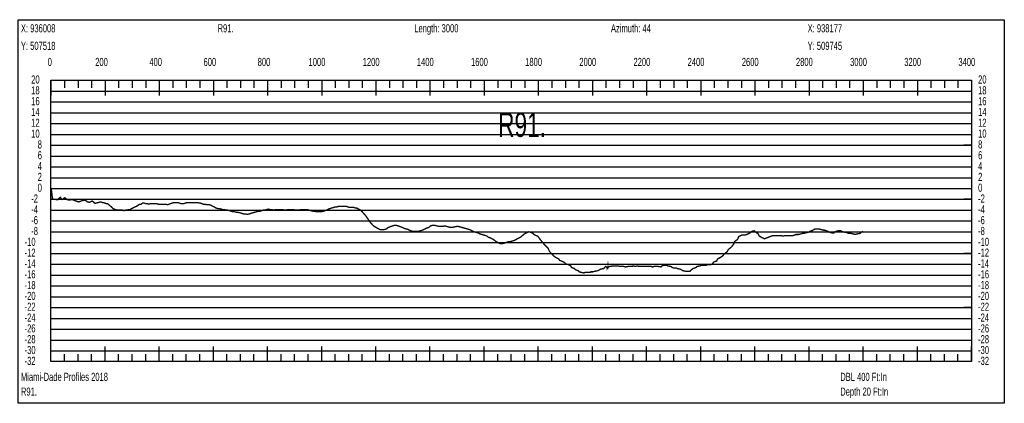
# Model space of a CAD drawing. Header units: inches. Extents: x 471865 to 538526, y 1054316 to 1102451.
# Tile 86 of 114: x 520524 to 524161, y 1067549 to 1068967. Entities that reach past the tile are written whole.
import ezdxf

# ---------------------------------------------------------------- set-up
doc = ezdxf.new("R2010")
doc.units = ezdxf.units.IN
doc.header["$MEASUREMENT"] = 0
for name, color, linetype in [('LABELS', 7, 'Continuous'), ('X_Gr1', 7, 'Continuous'), ('XSECTION', 7, 'Continuous')]:
    doc.layers.add(name, color=color, linetype=linetype)
doc.styles.get("Standard").update_dxf_attribs({"font": 'arial.ttf'})

msp = doc.modelspace()

# ---------------------------------------------------------------- linework, layer by layer
at = {"layer": 'X_Gr1', "color": 6, "linetype": 'Continuous', "lineweight": 18, "true_color": 0xff00ff, "transparency": 33554687, "const_width": 5}
msp.add_lwpolyline([(520640.6, 1068343.4), (520640.6, 1068343.4), (520645.4, 1068305.2), (520654.6, 1068303), (520665.6, 1068301.9), (520673.4, 1068311), (520680.6, 1068303), (520691.3, 1068309.4), (520700, 1068301.8), (520708.9, 1068301), (520718.4, 1068302.5), (520731.6, 1068297.2), (520742.5, 1068293.9), (520755.7, 1068299), (520765.6, 1068300.6), (520775.4, 1068293.7), (520782.5, 1068292.4), (520792.2, 1068297.4), (520802.7, 1068288.3), (520808.1, 1068289.9), (520813.6, 1068291.4), (520819, 1068292.9), (520820.6, 1068293.4), (520825.1, 1068293.4), (520829.7, 1068291.4), (520834.4, 1068291.4), (520839, 1068289.4), (520843.7, 1068287.4), (520848.5, 1068287.4), (520853.3, 1068283.4), (520858.3, 1068279.4), (520863.2, 1068275.4), (520868.2, 1068269.4), (520873.1, 1068267.4), (520878.2, 1068265.4), (520883.3, 1068263.4), (520888.5, 1068263.4), (520893.6, 1068263.4), (520898.8, 1068263.4), (520904.1, 1068263.4), (520909.6, 1068261.4), (520915, 1068263.4), (520920.6, 1068263.4), (520926.1, 1068265.4), (520931.8, 1068265.4), (520937.6, 1068269.4), (520943.5, 1068272.1), (520949.4, 1068274.8), (520955.2, 1068277.4), (520961.1, 1068281.4), (520967, 1068285.4), (520972.8, 1068285.4), (520978.4, 1068289.4), (520984.1, 1068289.4), (520989.9, 1068287.4), (520995.7, 1068287.4), (521001.5, 1068285.4), (521007.3, 1068287.4), (521013.1, 1068287.4), (521018.9, 1068287.4), (521024.6, 1068287.4), (521030.2, 1068287.4), (521035.7, 1068285.4), (521041.3, 1068285.4), (521047, 1068285.4), (521052.8, 1068285.4), (521058.7, 1068285.4), (521064.5, 1068285.4), (521070.3, 1068283.4), (521075.9, 1068285.4), (521081.5, 1068287.4), (521087.1, 1068289.4), (521092.6, 1068291.4), (521098.2, 1068291.4), (521103.6, 1068291.4), (521109.1, 1068291.4), (521114.5, 1068289.4), (521120, 1068287.4), (521125.4, 1068287.4), (521130.8, 1068287.4), (521136.1, 1068289.4), (521141.1, 1068291.4), (521146.2, 1068291.4), (521151.2, 1068291.4), (521156.2, 1068291.4), (521161.3, 1068291.4), (521166.4, 1068291.4), (521171.4, 1068291.4), (521176.6, 1068291.4), (521181.7, 1068291.4), (521186.9, 1068289.4), (521192, 1068289.4), (521197.2, 1068287.4), (521202.5, 1068285.4), (521208.2, 1068285.4), (521214, 1068283.4), (521219.6, 1068283.4), (521225.2, 1068283.4), (521231.2, 1068281.4), (521237.1, 1068277.4), (521243.1, 1068275.4), (521249, 1068271.4), (521255.1, 1068269.4), (521261.5, 1068269.4), (521267.9, 1068267.4), (521274.3, 1068265.4), (521280.4, 1068265.4), (521286.6, 1068263.4), (521292.9, 1068263.4), (521299.2, 1068261.4), (521305.5, 1068259.4), (521311.9, 1068257.4), (521318.6, 1068257.4), (521325.3, 1068255.4), (521331.8, 1068255.4), (521338.2, 1068253.4), (521344.8, 1068251.4), (521351.7, 1068249.4), (521358.5, 1068249.4), (521365, 1068247.4), (521371.6, 1068249.4), (521378, 1068251.4), (521384.5, 1068253.4), (521391.1, 1068255.4), (521397.9, 1068257.4), (521404.8, 1068259.4), (521411.3, 1068259.4), (521417.6, 1068261.4), (521423.8, 1068263.4), (521429.9, 1068263.4), (521436, 1068265.4), (521442.4, 1068267.4), (521448.9, 1068265.4), (521455.7, 1068265.4), (521462.2, 1068263.4), (521468.8, 1068265.4), (521475.3, 1068265.4), (521481.9, 1068265.4), (521488.5, 1068265.4), (521495, 1068265.4), (521501.6, 1068263.4), (521508.2, 1068263.4), (521514.9, 1068265.4), (521521.7, 1068265.4), (521528.5, 1068265.4), (521535.4, 1068265.4), (521542.2, 1068263.4), (521548.9, 1068263.4), (521555.5, 1068263.4), (521561.9, 1068265.4), (521568.4, 1068265.4), (521574.8, 1068265.4), (521581.1, 1068265.4), (521587.4, 1068265.4), (521593.8, 1068263.4), (521600.4, 1068261.4), (521607.1, 1068259.4), (521613.5, 1068259.4), (521619.8, 1068257.4), (521626, 1068257.4), (521632.3, 1068257.4), (521638.6, 1068257.4), (521645.1, 1068259.4), (521651.7, 1068261.4), (521658.1, 1068263.4), (521664.5, 1068267.4), (521670.9, 1068269.4), (521677.2, 1068271.4), (521683.6, 1068273.4), (521689.8, 1068275.4), (521695.8, 1068275.4), (521701.7, 1068277.4), (521707.5, 1068277.4), (521713.3, 1068277.4), (521718.9, 1068277.4), (521724.9, 1068277.4), (521730.8, 1068277.4), (521736.4, 1068275.4), (521741.9, 1068273.4), (521747.4, 1068273.4), (521752.9, 1068273.4), (521758.5, 1068273.4), (521763.9, 1068271.4), (521769.3, 1068271.4), (521774.7, 1068267.4), (521780.3, 1068265.4), (521785.8, 1068261.4), (521791.1, 1068255.4), (521796.3, 1068249.4), (521801.7, 1068243.4), (521807.4, 1068235.4), (521813.8, 1068225.4), (521820.3, 1068217.4), (521826.9, 1068209.4), (521833.6, 1068203.4), (521840.6, 1068199.4), (521847.6, 1068195.4), (521854.8, 1068191.4), (521862.3, 1068191.4), (521870.1, 1068191.4), (521877.8, 1068193.4), (521885.4, 1068199.4), (521891.3, 1068201.5), (521897.2, 1068203.6), (521903, 1068205.7), (521907.9, 1068207.4), (521908.9, 1068207.4), (521914.7, 1068207.4), (521914.9, 1068207.4), (521920.6, 1068205.4), (521926.5, 1068203.4), (521932.3, 1068201.4), (521938, 1068199.4), (521946, 1068195.4), (521953.4, 1068193.4), (521960.5, 1068191.4), (521967.9, 1068187.4), (521975.8, 1068185.4), (521983.4, 1068185.4), (521990.6, 1068185.4), (521997.6, 1068185.4), (522004.7, 1068187.4), (522012.3, 1068189.4), (522020.1, 1068193.4), (522027.9, 1068197.4), (522035.1, 1068199.4), (522041.8, 1068205.4), (522048.8, 1068207.4), (522056.3, 1068207.4), (522064.3, 1068205.4), (522072.4, 1068203.4), (522080, 1068203.4), (522087.1, 1068203.4), (522093.9, 1068205.4), (522100.8, 1068203.4), (522107.8, 1068201.4), (522114.7, 1068199.4), (522121.8, 1068199.4), (522128.8, 1068201.4), (522139.8, 1068203.4), (522143.6, 1068203.4), (522151, 1068201.4), (522158.3, 1068199.4), (522165.2, 1068197.4), (522172.2, 1068195.4), (522179.3, 1068193.4), (522186.7, 1068191.4), (522194.7, 1068187.4), (522202.5, 1068183.4), (522209.9, 1068181.4), (522217.1, 1068179.4), (522224.4, 1068175.4), (522231.9, 1068173.4), (522239.2, 1068171.4), (522250.7, 1068167.4), (522254.5, 1068163.4), (522262, 1068161.4), (522269.2, 1068157.4), (522276.2, 1068153.4), (522283.4, 1068147.4), (522291.2, 1068143.4), (522299.2, 1068139.4), (522306.8, 1068139.4), (522313.8, 1068141.4), (522325, 1068145.4), (522329.1, 1068147.4), (522337, 1068147.4), (522344.2, 1068149.4), (522351.1, 1068151.4), (522358.3, 1068155.4), (522366, 1068159.4), (522373.7, 1068163.4), (522381, 1068169.4), (522388.1, 1068175.4), (522399.6, 1068181.4), (522403.8, 1068183.4), (522411.9, 1068181.4), (522419.5, 1068177.4), (522426.5, 1068171.4), (522437.5, 1068167.4), (522441.6, 1068161.4), (522449.6, 1068151.4), (522457.5, 1068141.4), (522465.1, 1068133.4), (522476.5, 1068121.4), (522480.3, 1068111.4), (522487.7, 1068103.4), (522495, 1068095.4), (522502.6, 1068089.4), (522514.7, 1068083.4), (522518.5, 1068077.4), (522526, 1068075.4), (522536.9, 1068069.4), (522540.7, 1068065.4), (522551.9, 1068061.4), (522559, 1068057.4), (522562.4, 1068051.4), (522572.7, 1068047.4), (522576.4, 1068043.4), (522587.5, 1068039.4), (522591, 1068035.4), (522597.9, 1068033.4), (522608.5, 1068031.4), (522612.2, 1068033.4), (522623.5, 1068033.4), (522630.4, 1068033.4), (522633.9, 1068035.4), (522641, 1068035.4), (522648.2, 1068037.4), (522659.1, 1068039.4), (522662.9, 1068041.4), (522670, 1068045.4), (522680.5, 1068047.4), (522684.3, 1068051.4), (522688.2, 1068055.4), (522688.9, 1068055.4), (522690.9, 1068053.4), (522691.6, 1068053.4), (522692.8, 1068051.4), (522694.1, 1068051.4), (522694.5, 1068047.4), (522695.5, 1068053.4), (522695.6, 1068047.4), (522695.8, 1068047.4), (522696, 1068053.4), (522696.1, 1068053.4), (522696.1, 1068051.4), (522696.1, 1068047.4), (522696.2, 1068051.4), (522702.7, 1068055.4), (522706.3, 1068055.4), (522716.5, 1068057.4), (522719.9, 1068057.4), (522730.4, 1068057.4), (522734, 1068057.4), (522740.8, 1068055.4), (522750.9, 1068055.4), (522754.6, 1068055.4), (522761.8, 1068053.4), (522771.8, 1068055.4), (522775.4, 1068055.4), (522786.4, 1068055.4), (522790, 1068057.4), (522796.8, 1068055.4), (522806.9, 1068057.4), (522810.7, 1068055.4), (522821.9, 1068055.4), (522825.4, 1068055.4), (522832, 1068055.4), (522839, 1068055.4), (522846.3, 1068055.4), (522856.9, 1068055.4), (522860.5, 1068053.4), (522867.8, 1068055.4), (522878.7, 1068055.4), (522882.2, 1068055.4), (522892.8, 1068053.4), (522896.3, 1068057.4), (522903.4, 1068059.4), (522914.1, 1068059.4), (522917.7, 1068057.4), (522928.3, 1068055.4), (522931.9, 1068053.4), (522939, 1068049.4), (522949.5, 1068049.4), (522952.9, 1068047.4), (522963.5, 1068045.4), (522967.2, 1068043.4), (522974.4, 1068039.4), (522985.2, 1068037.4), (522988.7, 1068037.4), (522999.4, 1068037.4), (523003.2, 1068041.4), (523010.8, 1068047.4), (523022, 1068051.4), (523025.7, 1068055.4), (523036.7, 1068057.4), (523040.5, 1068059.4), (523048.2, 1068059.4), (523059.8, 1068059.4), (523063.6, 1068061.4), (523075.3, 1068061.4), (523083.3, 1068065.4), (523087.1, 1068071.4), (523098.4, 1068075.4), (523102.1, 1068083.4), (523113.9, 1068089.4), (523121.9, 1068095.4), (523125.8, 1068101.4), (523137.1, 1068109.4), (523141, 1068117.4), (523152.9, 1068127.4), (523160.9, 1068137.4), (523164.7, 1068147.4), (523175.7, 1068155.4), (523179.6, 1068165.4), (523191.3, 1068171.4), (523195.4, 1068171.4), (523203.3, 1068171.4), (523214.3, 1068175.4), (523221.6, 1068179.4), (523229.4, 1068185.4), (523237.3, 1068187.4), (523241.1, 1068183.4), (523252, 1068175.4), (523255.8, 1068167.4), (523267.4, 1068161.4), (523275.4, 1068157.4), (523279.3, 1068159.4), (523290.5, 1068163.4), (523294.3, 1068165.4), (523305.5, 1068169.4), (523312.9, 1068169.4), (523316.8, 1068169.4), (523328.3, 1068169.4), (523335.8, 1068169.4), (523343.2, 1068167.4), (523350.5, 1068169.4), (523354.3, 1068169.4), (523365.4, 1068169.4), (523372.7, 1068169.4), (523379.7, 1068169.4), (523386.7, 1068171.4), (523390.4, 1068173.4), (523401.3, 1068173.4), (523408.3, 1068175.4), (523415.1, 1068177.4), (523422, 1068177.4), (523425.6, 1068179.4), (523436.3, 1068181.4), (523443.4, 1068185.4), (523450.5, 1068187.4), (523457.5, 1068191.4), (523460.8, 1068193.4), (523471, 1068193.4), (523478.2, 1068193.4), (523485.2, 1068191.4), (523492.5, 1068189.4), (523496.4, 1068189.4), (523508.4, 1068185.4), (523516.3, 1068181.4), (523524, 1068179.4), (523531.9, 1068179.4), (523535.7, 1068183.4), (523547.4, 1068187.4), (523555.5, 1068187.4), (523559.7, 1068185.4), (523571.9, 1068181.4), (523575.6, 1068181.4), (523586.9, 1068177.4), (523595.1, 1068177.4), (523603.4, 1068175.4), (523611.6, 1068173.4), (523615.7, 1068175.4), (523627.9, 1068177.4), (523632, 1068181.4), (523639.6, 1068185.2)], dxfattribs=at)
at = {"layer": 'XSECTION', "color": 18, "linetype": 'Continuous', "true_color": 0x000000}
for points in [[(520518.4, 1068967.4), (524160.8, 1068967.4), (524160.8, 1067549.4), (520518.4, 1067549.4), (520518.4, 1068967.4)], [(520639.6, 1068743.4), (524039.6, 1068743.4), (524039.6, 1067703.4), (520639.6, 1067703.4), (520639.6, 1068743.4)], [(520639.6, 1068743.4), (520639.6, 1068687)], [(520639.6, 1068743.4), (520639.6, 1068687)], [(520639.6, 1068743.4), (520639.6, 1068715.4)], [(520639.6, 1068743.4), (520639.6, 1068715.4)], [(520689.6, 1068743.4), (520689.6, 1068715.4)], [(520739.6, 1068743.4), (520739.6, 1068715.4)], [(520789.6, 1068743.4), (520789.6, 1068715.4)], [(520839.6, 1068743.4), (520839.6, 1068687)], [(520839.6, 1068743.4), (520839.6, 1068715.4)], [(520889.6, 1068743.4), (520889.6, 1068715.4)], [(520939.6, 1068743.4), (520939.6, 1068715.4)], [(520989.6, 1068743.4), (520989.6, 1068715.4)], [(521039.6, 1068743.4), (521039.6, 1068687)], [(521039.6, 1068743.4), (521039.6, 1068715.4)], [(521089.6, 1068743.4), (521089.6, 1068715.4)], [(521139.6, 1068743.4), (521139.6, 1068715.4)], [(521189.6, 1068743.4), (521189.6, 1068715.4)], [(521239.6, 1068743.4), (521239.6, 1068687)], [(521239.6, 1068743.4), (521239.6, 1068715.4)], [(521289.6, 1068743.4), (521289.6, 1068715.4)], [(521339.6, 1068743.4), (521339.6, 1068715.4)], [(521389.6, 1068743.4), (521389.6, 1068715.4)], [(521439.6, 1068743.4), (521439.6, 1068687)], [(521439.6, 1068743.4), (521439.6, 1068715.4)], [(521489.6, 1068743.4), (521489.6, 1068715.4)], [(521539.6, 1068743.4), (521539.6, 1068715.4)], [(521589.6, 1068743.4), (521589.6, 1068715.4)], [(521639.6, 1068743.4), (521639.6, 1068687)], [(521639.6, 1068743.4), (521639.6, 1068715.4)], [(521689.6, 1068743.4), (521689.6, 1068715.4)], [(521739.6, 1068743.4), (521739.6, 1068715.4)], [(521789.6, 1068743.4), (521789.6, 1068715.4)], [(521839.6, 1068743.4), (521839.6, 1068687)], [(521839.6, 1068743.4), (521839.6, 1068715.4)], [(521889.6, 1068743.4), (521889.6, 1068715.4)], [(521939.6, 1068743.4), (521939.6, 1068715.4)], [(521989.6, 1068743.4), (521989.6, 1068715.4)], [(522039.6, 1068743.4), (522039.6, 1068687)], [(522039.6, 1068743.4), (522039.6, 1068715.4)], [(522089.6, 1068743.4), (522089.6, 1068715.4)], [(522139.6, 1068743.4), (522139.6, 1068715.4)], [(522189.6, 1068743.4), (522189.6, 1068715.4)], [(522239.6, 1068743.4), (522239.6, 1068687)], [(522239.6, 1068743.4), (522239.6, 1068715.4)], [(522289.6, 1068743.4), (522289.6, 1068715.4)], [(522339.6, 1068743.4), (522339.6, 1068715.4)], [(522389.6, 1068743.4), (522389.6, 1068715.4)], [(522439.6, 1068743.4), (522439.6, 1068687)], [(522439.6, 1068743.4), (522439.6, 1068715.4)], [(522489.6, 1068743.4), (522489.6, 1068715.4)], [(522539.6, 1068743.4), (522539.6, 1068715.4)], [(522589.6, 1068743.4), (522589.6, 1068715.4)], [(522639.6, 1068743.4), (522639.6, 1068687)], [(522639.6, 1068743.4), (522639.6, 1068715.4)], [(522689.6, 1068743.4), (522689.6, 1068715.4)], [(522739.6, 1068743.4), (522739.6, 1068715.4)], [(522789.6, 1068743.4), (522789.6, 1068715.4)], [(522839.6, 1068743.4), (522839.6, 1068687)], [(522839.6, 1068743.4), (522839.6, 1068715.4)], [(522889.6, 1068743.4), (522889.6, 1068715.4)], [(522939.6, 1068743.4), (522939.6, 1068715.4)], [(522989.6, 1068743.4), (522989.6, 1068715.4)], [(523039.6, 1068743.4), (523039.6, 1068687)], [(523039.6, 1068743.4), (523039.6, 1068715.4)], [(523089.6, 1068743.4), (523089.6, 1068715.4)], [(523139.6, 1068743.4), (523139.6, 1068715.4)], [(523189.6, 1068743.4), (523189.6, 1068715.4)], [(523239.6, 1068743.4), (523239.6, 1068687)], [(523239.6, 1068743.4), (523239.6, 1068715.4)], [(523289.6, 1068743.4), (523289.6, 1068715.4)], [(523339.6, 1068743.4), (523339.6, 1068715.4)], [(523389.6, 1068743.4), (523389.6, 1068715.4)], [(523439.6, 1068743.4), (523439.6, 1068687)], [(523439.6, 1068743.4), (523439.6, 1068715.4)], [(523489.6, 1068743.4), (523489.6, 1068715.4)], [(523539.6, 1068743.4), (523539.6, 1068715.4)], [(523589.6, 1068743.4), (523589.6, 1068715.4)], [(523639.6, 1068743.4), (523639.6, 1068687)], [(523639.6, 1068743.4), (523639.6, 1068715.4)], [(523689.6, 1068743.4), (523689.6, 1068715.4)], [(523739.6, 1068743.4), (523739.6, 1068715.4)], [(523789.6, 1068743.4), (523789.6, 1068715.4)], [(523839.6, 1068743.4), (523839.6, 1068687)], [(523839.6, 1068743.4), (523839.6, 1068715.4)], [(523889.6, 1068743.4), (523889.6, 1068715.4)], [(523939.6, 1068743.4), (523939.6, 1068715.4)], [(523989.6, 1068743.4), (523989.6, 1068715.4)], [(524039.6, 1068743.4), (524039.6, 1068687)], [(524039.6, 1068743.4), (524039.6, 1068715.4)], [(520639.6, 1068503.4), (520667.6, 1068503.4)], [(524039.6, 1068503.4), (524011.6, 1068503.4)], [(520639.6, 1068303.4), (520667.6, 1068303.4)], [(524039.6, 1068303.4), (524011.6, 1068303.4)], [(520639.6, 1068103.4), (520667.6, 1068103.4)], [(524039.6, 1068103.4), (524011.6, 1068103.4)], [(520639.6, 1067903.4), (520667.6, 1067903.4)], [(524039.6, 1067903.4), (524011.6, 1067903.4)], [(520639.6, 1067703.4), (520639.6, 1067759.8)], [(520639.6, 1067703.4), (520639.6, 1067759.8)], [(520639.6, 1067703.4), (520639.6, 1067731.4)], [(520639.6, 1067703.4), (520639.6, 1067731.4)], [(520689.6, 1067703.4), (520689.6, 1067731.4)], [(520739.6, 1067703.4), (520739.6, 1067731.4)], [(520789.6, 1067703.4), (520789.6, 1067731.4)], [(520839.6, 1067703.4), (520839.6, 1067759.8)], [(520839.6, 1067703.4), (520839.6, 1067731.4)], [(520889.6, 1067703.4), (520889.6, 1067731.4)], [(520939.6, 1067703.4), (520939.6, 1067731.4)], [(520989.6, 1067703.4), (520989.6, 1067731.4)], [(521039.6, 1067703.4), (521039.6, 1067759.8)], [(521039.6, 1067703.4), (521039.6, 1067731.4)], [(521089.6, 1067703.4), (521089.6, 1067731.4)], [(521139.6, 1067703.4), (521139.6, 1067731.4)], [(521189.6, 1067703.4), (521189.6, 1067731.4)], [(521239.6, 1067703.4), (521239.6, 1067759.8)], [(521239.6, 1067703.4), (521239.6, 1067731.4)], [(521289.6, 1067703.4), (521289.6, 1067731.4)], [(521339.6, 1067703.4), (521339.6, 1067731.4)], [(521389.6, 1067703.4), (521389.6, 1067731.4)], [(521439.6, 1067703.4), (521439.6, 1067759.8)], [(521439.6, 1067703.4), (521439.6, 1067731.4)], [(521489.6, 1067703.4), (521489.6, 1067731.4)], [(521539.6, 1067703.4), (521539.6, 1067731.4)], [(521589.6, 1067703.4), (521589.6, 1067731.4)], [(521639.6, 1067703.4), (521639.6, 1067759.8)], [(521639.6, 1067703.4), (521639.6, 1067731.4)], [(521689.6, 1067703.4), (521689.6, 1067731.4)], [(521739.6, 1067703.4), (521739.6, 1067731.4)], [(521789.6, 1067703.4), (521789.6, 1067731.4)], [(521839.6, 1067703.4), (521839.6, 1067759.8)], [(521839.6, 1067703.4), (521839.6, 1067731.4)], [(521889.6, 1067703.4), (521889.6, 1067731.4)], [(521939.6, 1067703.4), (521939.6, 1067731.4)], [(521989.6, 1067703.4), (521989.6, 1067731.4)], [(522039.6, 1067703.4), (522039.6, 1067759.8)], [(522039.6, 1067703.4), (522039.6, 1067731.4)], [(522089.6, 1067703.4), (522089.6, 1067731.4)], [(522139.6, 1067703.4), (522139.6, 1067731.4)], [(522189.6, 1067703.4), (522189.6, 1067731.4)], [(522239.6, 1067703.4), (522239.6, 1067759.8)], [(522239.6, 1067703.4), (522239.6, 1067731.4)], [(522289.6, 1067703.4), (522289.6, 1067731.4)], [(522339.6, 1067703.4), (522339.6, 1067731.4)], [(522389.6, 1067703.4), (522389.6, 1067731.4)], [(522439.6, 1067703.4), (522439.6, 1067759.8)], [(522439.6, 1067703.4), (522439.6, 1067731.4)], [(522489.6, 1067703.4), (522489.6, 1067731.4)], [(522539.6, 1067703.4), (522539.6, 1067731.4)], [(522589.6, 1067703.4), (522589.6, 1067731.4)], [(522639.6, 1067703.4), (522639.6, 1067759.8)], [(522639.6, 1067703.4), (522639.6, 1067731.4)], [(522689.6, 1067703.4), (522689.6, 1067731.4)], [(522739.6, 1067703.4), (522739.6, 1067731.4)], [(522789.6, 1067703.4), (522789.6, 1067731.4)], [(522839.6, 1067703.4), (522839.6, 1067759.8)], [(522839.6, 1067703.4), (522839.6, 1067731.4)], [(522889.6, 1067703.4), (522889.6, 1067731.4)], [(522939.6, 1067703.4), (522939.6, 1067731.4)], [(522989.6, 1067703.4), (522989.6, 1067731.4)], [(523039.6, 1067703.4), (523039.6, 1067759.8)], [(523039.6, 1067703.4), (523039.6, 1067731.4)], [(523089.6, 1067703.4), (523089.6, 1067731.4)], [(523139.6, 1067703.4), (523139.6, 1067731.4)], [(523189.6, 1067703.4), (523189.6, 1067731.4)], [(523239.6, 1067703.4), (523239.6, 1067759.8)], [(523239.6, 1067703.4), (523239.6, 1067731.4)], [(523289.6, 1067703.4), (523289.6, 1067731.4)], [(523339.6, 1067703.4), (523339.6, 1067731.4)], [(523389.6, 1067703.4), (523389.6, 1067731.4)], [(523439.6, 1067703.4), (523439.6, 1067759.8)], [(523439.6, 1067703.4), (523439.6, 1067731.4)], [(523489.6, 1067703.4), (523489.6, 1067731.4)], [(523539.6, 1067703.4), (523539.6, 1067731.4)], [(523589.6, 1067703.4), (523589.6, 1067731.4)], [(523639.6, 1067703.4), (523639.6, 1067759.8)], [(523639.6, 1067703.4), (523639.6, 1067731.4)], [(523689.6, 1067703.4), (523689.6, 1067731.4)], [(523739.6, 1067703.4), (523739.6, 1067731.4)], [(523789.6, 1067703.4), (523789.6, 1067731.4)], [(523839.6, 1067703.4), (523839.6, 1067759.8)], [(523839.6, 1067703.4), (523839.6, 1067731.4)], [(523889.6, 1067703.4), (523889.6, 1067731.4)], [(523939.6, 1067703.4), (523939.6, 1067731.4)], [(523989.6, 1067703.4), (523989.6, 1067731.4)], [(524039.6, 1067703.4), (524039.6, 1067759.8)], [(524039.6, 1067703.4), (524039.6, 1067731.4)]]:
    msp.add_lwpolyline(points, dxfattribs=at)
at = {"layer": 'XSECTION', "color": 18, "true_color": 0x000000}
for points in [[(520639.6, 1068703.4), (524039.6, 1068703.4)], [(520639.6, 1068663.4), (524039.6, 1068663.4)], [(520639.6, 1068623.4), (524039.6, 1068623.4)], [(520639.6, 1068583.4), (524039.6, 1068583.4)], [(520639.6, 1068543.4), (524039.6, 1068543.4)], [(520639.6, 1068503.4), (524039.6, 1068503.4)], [(520639.6, 1068463.4), (524039.6, 1068463.4)], [(520639.6, 1068423.4), (524039.6, 1068423.4)], [(520639.6, 1068383.4), (524039.6, 1068383.4)], [(520639.6, 1068343.4), (524039.6, 1068343.4)], [(520639.6, 1068303.4), (524039.6, 1068303.4)], [(520639.6, 1068263.4), (524039.6, 1068263.4)], [(520639.6, 1068223.4), (524039.6, 1068223.4)], [(520639.6, 1068183.4), (524039.6, 1068183.4)], [(520639.6, 1068143.4), (524039.6, 1068143.4)], [(520639.6, 1068103.4), (524039.6, 1068103.4)], [(520639.6, 1068063.4), (524039.6, 1068063.4)], [(520639.6, 1068023.4), (524039.6, 1068023.4)], [(520639.6, 1067983.4), (524039.6, 1067983.4)], [(520639.6, 1067943.4), (524039.6, 1067943.4)], [(520639.6, 1067903.4), (524039.6, 1067903.4)], [(520639.6, 1067863.4), (524039.6, 1067863.4)], [(520639.6, 1067823.4), (524039.6, 1067823.4)], [(520639.6, 1067783.4), (524039.6, 1067783.4)], [(520639.6, 1067743.4), (524039.6, 1067743.4)]]:
    msp.add_lwpolyline(points, dxfattribs=at)

# ---------------------------------------------------------------- texts
at = {"layer": 'LABELS', "color": 18, "true_color": 0x000000, "width": 0.666667}
for s, height, p in [('X: 936008', 30, (520528.8, 1068920.6)), ('R91.', 30, (521255.2, 1068920.6)), ('Length: 3000', 30, (521981.6, 1068920.6)), ('Azimuth: 44', 30, (522708, 1068920.6)), ('X: 938177', 30, (523434.4, 1068920.6)), ('Y: 507518', 30, (520528.8, 1068855.8)), ('Y: 509745', 30, (523434.4, 1068855.8)), ('0', 30, (520627.6, 1068796.2)), ('0', 30, (520627.6, 1068796.2)), ('200', 30, (520803.2, 1068796.2)), ('400', 30, (521003.2, 1068796.2)), ('600', 30, (521203.2, 1068796.2)), ('800', 30, (521403.2, 1068796.2)), ('1000', 30, (521591.2, 1068796.2)), ('1200', 30, (521791.2, 1068796.2)), ('1400', 30, (521991.2, 1068796.2)), ('1600', 30, (522191.2, 1068796.2)), ('1800', 30, (522391.2, 1068796.2)), ('2000', 30, (522591.2, 1068796.2)), ('2200', 30, (522791.2, 1068796.2)), ('2400', 30, (522991.2, 1068796.2)), ('2600', 30, (523191.2, 1068796.2)), ('2800', 30, (523391.2, 1068796.2)), ('3000', 30, (523591.2, 1068796.2)), ('3200', 30, (523791.2, 1068796.2)), ('3400', 30, (523991.2, 1068796.2)), ('20', 30, (520566.8, 1068731.4)), ('20', 30, (524064, 1068731.4)), ('18', 30, (520566.8, 1068691.4)), ('18', 30, (524064, 1068691.4)), ('16', 30, (520566.8, 1068651.4)), ('16', 30, (524064, 1068651.4)), ('14', 30, (520566.8, 1068611.4)), ('14', 30, (524064, 1068611.4)), ('12', 30, (520566.8, 1068571.4)), ('R91.', 90, (522291.2, 1068534.2)), ('12', 30, (524064, 1068571.4)), ('10', 30, (520566.8, 1068531.4)), ('10', 30, (524064, 1068531.4)), ('8', 30, (520590.8, 1068491.4)), ('8', 30, (524064, 1068491.4)), ('6', 30, (520590.8, 1068451.4)), ('6', 30, (524064, 1068451.4)), ('4', 30, (520590.8, 1068411.4)), ('4', 30, (524064, 1068411.4)), ('2', 30, (520590.8, 1068371.4)), ('2', 30, (524064, 1068371.4)), ('0', 30, (520590.8, 1068331.4)), ('0', 30, (524064, 1068331.4)), ('-2', 30, (520566.8, 1068291.4)), ('-2', 30, (524064, 1068291.4)), ('-4', 30, (520566.8, 1068251.4)), ('-4', 30, (524064, 1068251.4)), ('-6', 30, (520566.8, 1068211.4)), ('-6', 30, (524064, 1068211.4)), ('-8', 30, (520566.8, 1068171.4)), ('-8', 30, (524064, 1068171.4)), ('-10', 30, (520542.4, 1068131.4)), ('-10', 30, (524064, 1068131.4)), ('-12', 30, (520542.4, 1068091.4)), ('-12', 30, (524064, 1068091.4)), ('-14', 30, (520542.4, 1068051.4)), ('-14', 30, (524064, 1068051.4)), ('-16', 30, (520542.4, 1068011.4)), ('-16', 30, (524064, 1068011.4)), ('-18', 30, (520542.4, 1067971.4)), ('-18', 30, (524064, 1067971.4)), ('-20', 30, (520542.4, 1067931.4)), ('-20', 30, (524064, 1067931.4)), ('-22', 30, (520542.4, 1067891.4)), ('-22', 30, (524064, 1067891.4)), ('-24', 30, (520542.4, 1067851.4)), ('-24', 30, (524064, 1067851.4)), ('-26', 30, (520542.4, 1067811.4)), ('-26', 30, (524064, 1067811.4)), ('-28', 30, (520542.4, 1067771.4)), ('-28', 30, (524064, 1067771.4)), ('-30', 30, (520542.4, 1067731.4)), ('-30', 30, (524064, 1067731.4)), ('-32', 30, (520542.4, 1067691.4)), ('-32', 30, (524064, 1067691.4)), ('Miami-Dade Profiles 2018', 30, (520528.8, 1067632.2)), ('DBL 400 Ft:In', 30, (523554.8, 1067632.2)), ('R91.', 30, (520528.8, 1067577.8)), ('Depth 20 Ft:In', 30, (523554.8, 1067577.8))]:
    msp.add_text(s, height=height, dxfattribs=at).set_placement(p)

doc.saveas('drawing.dxf')
